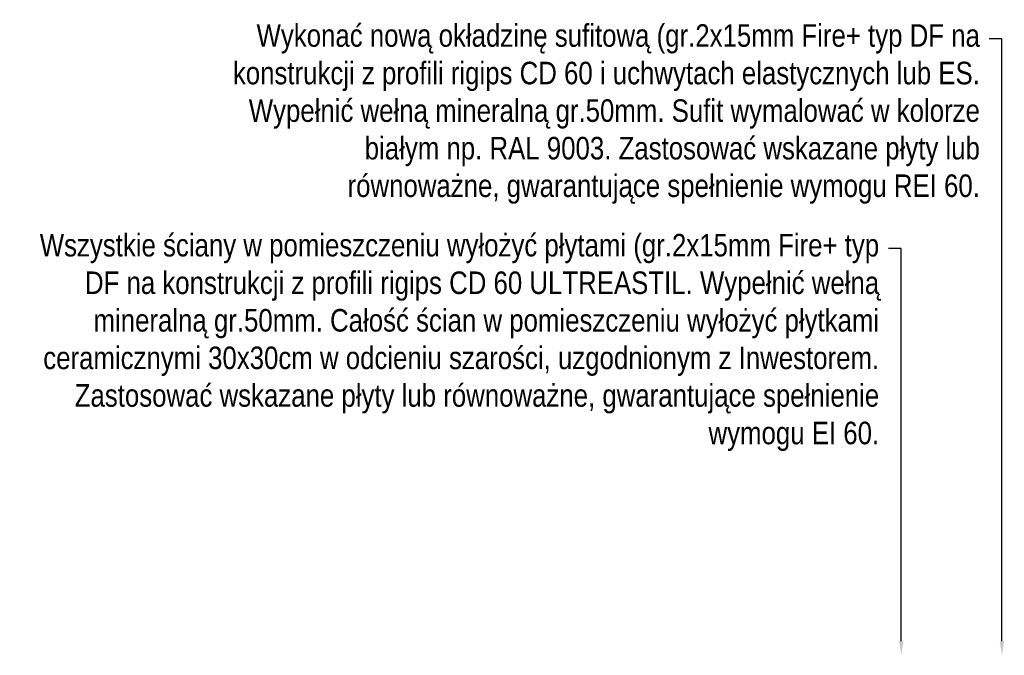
# Model space of a CAD drawing. Header units: centimetres. Extents: x 1912 to 37354, y 4932 to 6633.
# Tile 122 of 236: x 24412 to 24937, y 6235 to 6574. Entities that reach past the tile are written whole.
import ezdxf
from ezdxf import colors
from ezdxf.entities.mleader import LeaderData, LeaderLine
from ezdxf.math import Vec2, Vec3

# ---------------------------------------------------------------- set-up
doc = ezdxf.new("R2010")
doc.units = ezdxf.units.CM
doc.layers.add('IS_Opis', color=250, linetype='Continuous', lineweight=9)
doc.styles.add('styl1', font='ARIALN.TTF')

msp = doc.modelspace()

# ---------------------------------------------------------------- leaders
at = {"layer": 'IS_Opis'}
ml = msp.add_multileader_mtext('Standard', dxfattribs=at)
ml.set_content(' Wszystkie ściany w pomieszczeniu wyłożyć płytami (gr.2x15mm Fire+ typ DF na konstrukcji z profili rigips CD 60 ULTREASTIL. Wypełnić wełną mineralną gr.50mm. Całość ścian w pomieszczeniu wyłożyć płytkami ceramicznymi 30x30cm w odcieniu szarości, uzgodnionym z Inwestorem. Zastosować wskazane płyty lub równoważne, gwarantujące spełnienie wymogu EI 60.  ', color=256, style='styl1')
ml.set_leader_properties()
ml.build(insert=Vec2(0, 0))
ml.multileader.update_dxf_attribs({"dogleg_length": 5, "arrow_head_size": 7.5})
ctx = ml.context
ctx.base_point, ctx.char_height, ctx.arrow_head_size, ctx.landing_gap_size, ctx.plane_origin = Vec3(24414.6, 6451.98), 12, 7.5, 5, Vec3(24933.01, 6110.41)
ctx.text_align_type = 2
notes = []
notes.append((ctx, [(0, (1, 1, 0), (24881.96, 6451.98), (-1, 0), 6.77, [(0, [(24881.96, 6235.34)], 0, [])])]))
ctx.mtext.insert, ctx.mtext.width, ctx.mtext.defined_height, ctx.mtext.alignment, ctx.mtext.flow_direction = Vec3(24870.19, 6459.75), 457.9641, 76.92, 3, 5
ctx.mtext.has_bg_fill, ctx.mtext.bg_color, ctx.mtext.bg_scale_factor, ctx.mtext.bg_transparency, ctx.mtext.use_window_bg_color = 1, -1027028792, 1.5, 0, 1
for ctx, leaders in notes:
    for number, flags, end, landing, length, lines in leaders:
        leader = LeaderData()
        leader.index, (leader.has_last_leader_line, leader.has_dogleg_vector, leader.attachment_direction) = number, flags
        leader.last_leader_point, leader.dogleg_vector, leader.dogleg_length = Vec3(end), Vec3(landing), length
        for number, points, colour, breaks in lines:
            line = LeaderLine()
            line.index, line.vertices, line.color, line.breaks = number, Vec3.list(points), colors.encode_raw_color(colour), breaks
            leader.lines.append(line)
        ctx.leaders.append(leader)

# ---------------------------------------------------------------- next in the draw order: leaders
ml = msp.add_multileader_mtext('Standard', dxfattribs=at)
ml.set_content('Wykonać nową okładzinę sufitową (gr.2x15mm Fire+ typ DF na konstrukcji z profili rigips CD 60 i uchwytach elastycznych lub ES. Wypełnić wełną mineralną gr.50mm. Sufit wymalować w kolorze białym np. RAL 9003. Zastosować wskazane płyty lub równoważne, gwarantujące spełnienie wymogu REI 60.  ', color=256, style='styl1')
ml.set_leader_properties()
ml.build(insert=Vec2(0, 0))
ml.multileader.update_dxf_attribs({"dogleg_length": 5, "arrow_head_size": 7.5})
ctx = ml.context
ctx.base_point, ctx.char_height, ctx.arrow_head_size, ctx.landing_gap_size, ctx.plane_origin = Vec3(24522.87, 6563.66), 12, 7.5, 5, Vec3(24986.69, 6286.8)
ctx.text_align_type = 2
notes = []
notes.append((ctx, [(0, (1, 1, 0), (24935.64, 6563.66), (-1, 0), 6.77, [(0, [(24935.64, 6235.34)], 0, [])])]))
ctx.mtext.insert, ctx.mtext.width, ctx.mtext.defined_height, ctx.mtext.alignment, ctx.mtext.flow_direction = Vec3(24923.87, 6571.43), 397.5435, 76.92, 3, 5
ctx.mtext.has_bg_fill, ctx.mtext.bg_color, ctx.mtext.bg_scale_factor, ctx.mtext.bg_transparency, ctx.mtext.use_window_bg_color = 1, -1027028792, 1.5, 0, 1
for ctx, leaders in notes:
    for number, flags, end, landing, length, lines in leaders:
        leader = LeaderData()
        leader.index, (leader.has_last_leader_line, leader.has_dogleg_vector, leader.attachment_direction) = number, flags
        leader.last_leader_point, leader.dogleg_vector, leader.dogleg_length = Vec3(end), Vec3(landing), length
        for number, points, colour, breaks in lines:
            line = LeaderLine()
            line.index, line.vertices, line.color, line.breaks = number, Vec3.list(points), colors.encode_raw_color(colour), breaks
            leader.lines.append(line)
        ctx.leaders.append(leader)

doc.saveas('drawing.dxf')
